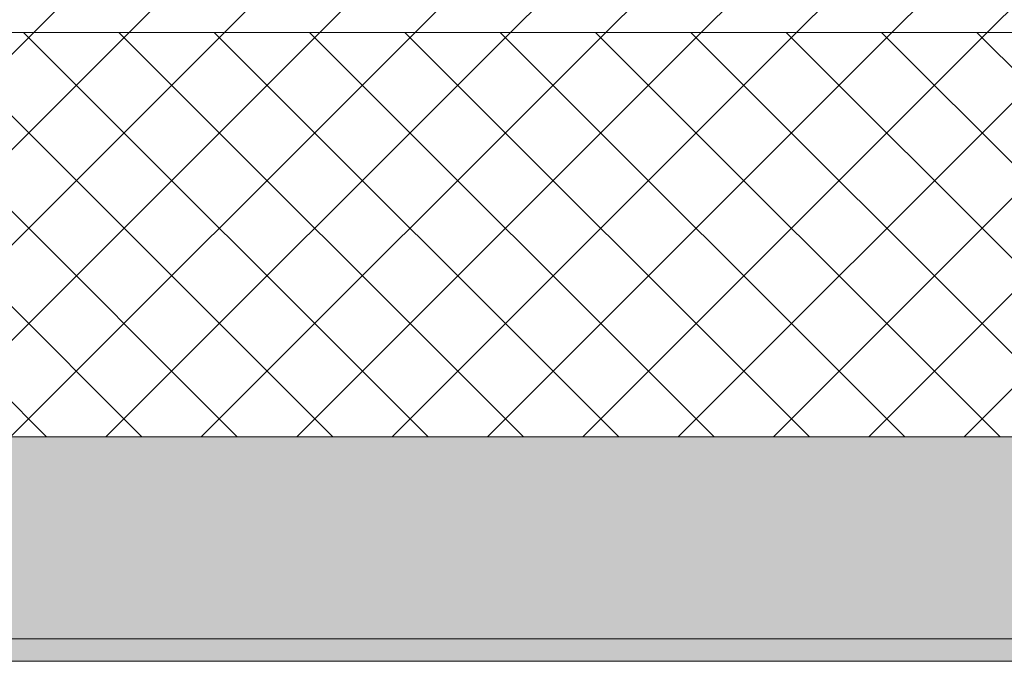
# Model space of a CAD drawing. Header units: millimetres. Extents: x -40968 to 11883, y -18816 to 4378.
# Tile 80 of 256: x -16105 to -15667, y -1699 to -1413. Entities that reach past the tile are written whole.
import ezdxf

# ---------------------------------------------------------------- set-up
doc = ezdxf.new("R2010")
doc.units = ezdxf.units.MM
doc.header["$MEASUREMENT"] = 0
doc.layers.add('12_FAÇ_Façana', color=7, linetype='Continuous')
doc.layers.add('12_FAÇ_Façana_Pluma_Nº__102', color=7, linetype='Continuous', lineweight=5, true_color=0xcccccc)
doc.layers.add('12_FAÇ_Façana_Pluma_Nº__174', color=7, linetype='Continuous', lineweight=13, true_color=0xe4ad2c)
doc.layers.add('12_FAÇ_Façana_Pluma_Nº__2', color=8, linetype='Continuous', lineweight=5)
doc.layers.add('12_FAÇ_Façana_Pluma_Nº__7', color=7, linetype='Continuous', lineweight=5)

# ---------------------------------------------------------------- blocks, each defined once
blk = doc.blocks.new('Muro_12_1', base_point=(-16936.43, -1193.98))
at = {"layer": '12_FAÇ_Façana_Pluma_Nº__102', "linetype": 'Continuous', "lineweight": 0, "true_color": 0xe5e5e5}
for points in [[(-16936.43, -1688.98), (-14135.93, -1688.98), (-14135.93, -1598.98), (-16936.43, -1598.98)], [(-16936.43, -1698.98), (-14135.93, -1698.98), (-14135.93, -1688.98), (-16936.43, -1688.98)]]:
    blk.add_hatch(color=254, dxfattribs=at).paths.add_polyline_path(points)
at = {"layer": '12_FAÇ_Façana_Pluma_Nº__174', "linetype": 'Continuous', "lineweight": 13, "true_color": 0xe4ad2c}
h = blk.add_hatch(dxfattribs=at)
h.set_pattern_fill('SATE_Aislamiento_0001', color=42, style=0, pattern_type=2)
h.set_pattern_definition([(45, (0, 0), (-21.213203, 21.213203), []), (135, (0, 0), (21.213203, 21.213203), [])])
h.paths.add_polyline_path([(-16936.43, -1598.98), (-14135.93, -1598.98), (-14135.93, -1418.98), (-16936.43, -1418.98)])
at = {"layer": '12_FAÇ_Façana_Pluma_Nº__2', "linetype": 'Continuous', "lineweight": 5}
h = blk.add_hatch(dxfattribs=at)
h.set_pattern_fill('Ceramic_0001', color=8, style=0, pattern_type=2)
h.set_pattern_definition([(45, (0, 0), (-21.213203, 21.213203), [])])
h.paths.add_polyline_path([(-16936.43, -1418.98), (-14135.93, -1418.98), (-14135.93, -1203.98), (-16936.43, -1203.98)])
at = {"layer": '12_FAÇ_Façana_Pluma_Nº__7', "color": 7, "linetype": 'Continuous', "lineweight": 5}
for p, q in [((-16936.43, -1418.98), (-14135.93, -1418.98)), ((-16936.43, -1598.98), (-14135.93, -1598.98)), ((-16936.43, -1688.98), (-14135.93, -1688.98))]:
    blk.add_line(p, q, dxfattribs=at)
at = {"layer": '12_FAÇ_Façana_Pluma_Nº__7', "color": 7, "linetype": 'Continuous', "lineweight": 5, "flags": 128}
blk.add_lwpolyline([(-16936.43, -1698.98), (-14135.93, -1698.98)], dxfattribs=at)

msp = doc.modelspace()

# ---------------------------------------------------------------- block references
at = {"layer": '12_FAÇ_Façana', "color": 7, "lineweight": 20}
msp.add_blockref('Muro_12_1', (-16936.43, -1193.98), dxfattribs=at)

doc.saveas('drawing.dxf')
